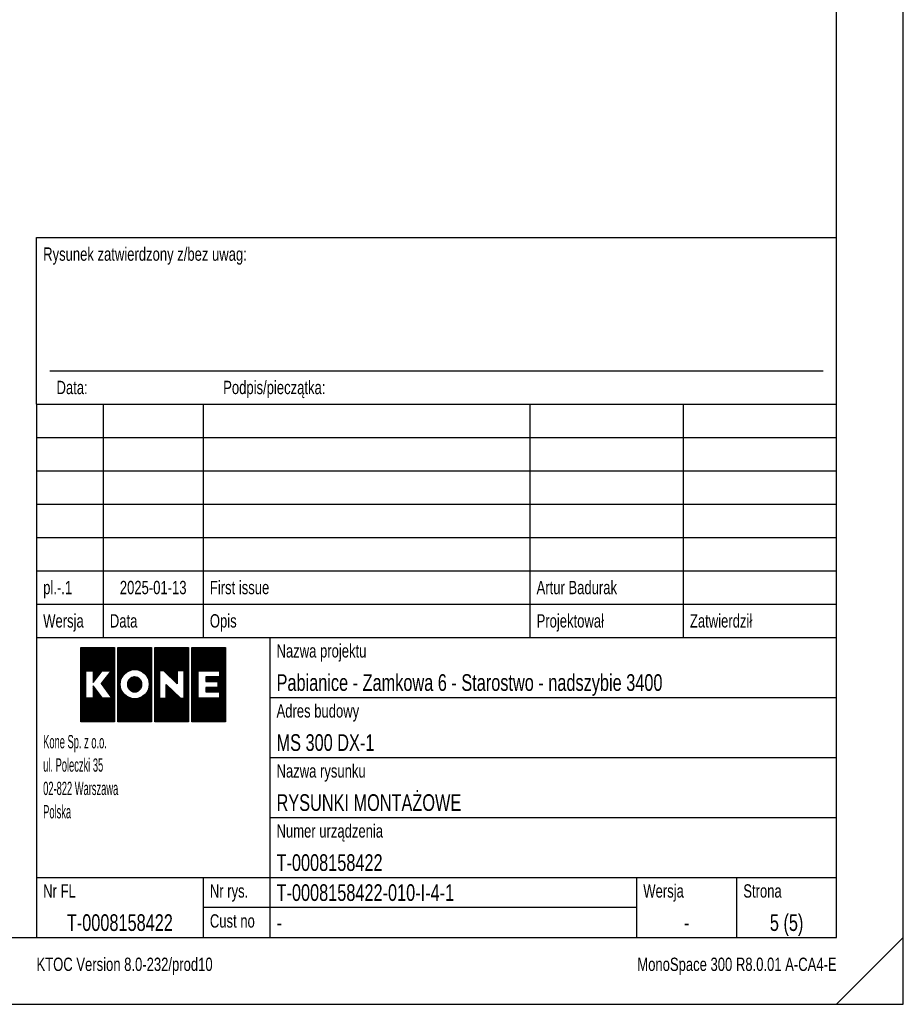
# Model space of a CAD drawing. Header units: millimetres. Extents: x 0 to 16800, y 0 to 11880.
# Tile 3 of 4: x 11499 to 16800, y 0 to 5906. Entities that reach past the tile are written whole.
import ezdxf
from ezdxf.enums import TextEntityAlignment as Align

# ---------------------------------------------------------------- set-up
doc = ezdxf.new("R2010")
doc.units = ezdxf.units.MM
doc.header["$LTSCALE"] = 16
for name, color, linetype in [('CONT_50', 5, 'Continuous'), ('SHEET', 1, 'Continuous'), ('TEXT_35', 2, 'Continuous')]:
    doc.layers.add(name, color=color, linetype=linetype)
doc.styles.add('Arial', font='arial.ttf')
doc.styles.get("Standard").update_dxf_attribs({"font": 'arial.ttf'})
doc.styles.add('Text0.7_Arial', font='arial.ttf', dxfattribs={"width": 0.7})

# ---------------------------------------------------------------- blocks, each defined once
blk = doc.blocks.new('Border')
at = {"layer": 'CONT_50', "linetype": 'Continuous'}
blk.add_lwpolyline([(410, 10), (410, 287), (10, 287), (10, 10)], close=True, dxfattribs=at)
at = {"layer": 'SHEET', "linetype": 'Continuous'}
for p, q in [((290, 55), (410, 55)), ((290, 55), (290, 39)), ((325, 55), (325, 10)), ((325, 46), (410, 46)), ((290, 39), (290, 29)), ((325, 37), (410, 37)), ((290, 29), (290, 19)), ((325, 28), (410, 28)), ((290, 19), (410, 19)), ((290, 19), (290, 10)), ((315, 19), (315, 10)), ((380, 19), (380, 10)), ((395, 19), (395, 10)), ((380, 14.5), (315, 14.5)), ((420, 10), (410, 0))]:
    blk.add_line(p, q, dxfattribs=at)
blk.add_lwpolyline([(420, 0), (420, 297), (0, 297), (0, 0)], close=True, dxfattribs=at)
blk = doc.blocks.new('KONE-logo')
at = {"layer": 'SHEET'}
for p, q in [((-14.48, 1.99), (-9.06, 7.41)), ((-14.48, 2.25), (-9.32, 7.41)), ((-14.48, 2.52), (-9.59, 7.41)), ((-14.48, 2.79), (-9.86, 7.41)), ((-14.48, 3.06), (-10.13, 7.41)), ((-14.48, 3.33), (-10.4, 7.41)), ((-14.48, 3.6), (-10.67, 7.41)), ((-14.48, 3.86), (-10.94, 7.41)), ((-14.48, 4.13), (-11.2, 7.41)), ((-14.48, 4.4), (-11.47, 7.41)), ((-14.48, 4.67), (-11.74, 7.41)), ((-14.48, 4.94), (-12.01, 7.41)), ((-14.48, 5.21), (-12.28, 7.41)), ((-14.48, 5.48), (-12.55, 7.41)), ((-14.48, 5.74), (-12.81, 7.41)), ((-14.48, 6.01), (-13.08, 7.41)), ((-14.48, 6.28), (-13.35, 7.41)), ((-14.48, 6.55), (-13.62, 7.41)), ((-14.48, 6.82), (-13.89, 7.41)), ((-14.48, 7.09), (-14.16, 7.41)), ((-14.48, 7.35), (-14.43, 7.41)), ((-14.48, 7.41), (-7.76, 7.41)), ((-14.48, -7.41), (-14.48, 7.41)), ((-13.42, 2.78), (-8.79, 7.41)), ((-13.15, 2.78), (-8.52, 7.41)), ((-12.88, 2.78), (-8.25, 7.41)), ((-12.61, 2.78), (-7.98, 7.41)), ((-12.35, 2.78), (-7.76, 7.36)), ((-12.08, 2.78), (-7.76, 7.09)), ((-12.01, 2.58), (-7.76, 6.83)), ((-12.01, 2.31), (-7.76, 6.56)), ((-12.01, 2.04), (-7.76, 6.29)), ((-12.01, 1.77), (-7.76, 6.02)), ((-7.76, 7.41), (-7.76, -7.41)), ((-7.07, 1.08), (-0.73, 7.41)), ((-7.07, 1.35), (-1, 7.41)), ((-7.07, 1.61), (-1.27, 7.41)), ((-7.07, 1.88), (-1.54, 7.41)), ((-7.07, 2.15), (-1.81, 7.41)), ((-7.07, 2.42), (-2.08, 7.41)), ((-7.07, 2.69), (-2.34, 7.41)), ((-7.07, 2.96), (-2.61, 7.41)), ((-7.07, 3.23), (-2.88, 7.41)), ((-7.07, 3.49), (-3.15, 7.41)), ((-7.07, 3.76), (-3.42, 7.41)), ((-7.07, 4.03), (-3.69, 7.41)), ((-7.07, 4.3), (-3.95, 7.41)), ((-7.07, 4.57), (-4.22, 7.41)), ((-7.07, 4.84), (-4.49, 7.41)), ((-7.07, 5.1), (-4.76, 7.41)), ((-7.07, 5.37), (-5.03, 7.41)), ((-7.07, 5.64), (-5.3, 7.41)), ((-7.07, 5.91), (-5.57, 7.41)), ((-7.07, 6.18), (-5.83, 7.41)), ((-7.07, 6.45), (-6.1, 7.41)), ((-7.07, 6.72), (-6.37, 7.41)), ((-7.07, 6.98), (-6.64, 7.41)), ((-7.07, 7.25), (-6.91, 7.41)), ((-7.07, 7.41), (-0.35, 7.41)), ((-7.07, -7.41), (-7.07, 7.41)), ((-5.6, 2.27), (-0.46, 7.41)), ((-4.87, 2.74), (-0.35, 7.26)), ((-4.45, 2.89), (-0.35, 6.99)), ((-4.11, 2.96), (-0.35, 6.72)), ((-3.82, 2.98), (-0.35, 6.45)), ((-3.55, 2.98), (-0.35, 6.19)), ((-3.3, 2.96), (-0.35, 5.92)), ((-0.35, 7.41), (-0.35, -7.41)), ((0.35, 2.05), (5.71, 7.41)), ((0.35, 2.32), (5.44, 7.41)), ((0.35, 2.59), (5.17, 7.41)), ((0.35, 2.85), (4.91, 7.41)), ((0.35, 3.12), (4.64, 7.41)), ((0.35, 3.39), (4.37, 7.41)), ((0.35, 3.66), (4.1, 7.41)), ((0.35, 3.93), (3.83, 7.41)), ((0.35, 4.2), (3.56, 7.41)), ((0.35, 4.47), (3.29, 7.41)), ((0.35, 4.73), (3.03, 7.41)), ((0.35, 5), (2.76, 7.41)), ((0.35, 5.27), (2.49, 7.41)), ((0.35, 5.54), (2.22, 7.41)), ((0.35, 5.81), (1.95, 7.41)), ((0.35, 6.08), (1.68, 7.41)), ((0.35, 6.34), (1.41, 7.41)), ((0.35, 6.61), (1.15, 7.41)), ((0.35, 6.88), (0.88, 7.41)), ((0.35, 7.15), (0.61, 7.41)), ((0.35, 7.41), (7.07, 7.41)), ((0.35, -7.41), (0.35, 7.41)), ((1.32, 2.75), (5.98, 7.41)), ((1.59, 2.75), (6.25, 7.41)), ((1.86, 2.75), (6.52, 7.41)), ((2.11, 2.74), (6.78, 7.41)), ((2.25, 2.61), (7.05, 7.41)), ((2.39, 2.48), (7.07, 7.16)), ((2.52, 2.34), (7.07, 6.89)), ((2.66, 2.21), (7.07, 6.62)), ((2.79, 2.08), (7.07, 6.35)), ((2.93, 1.95), (7.07, 6.08)), ((7.07, 7.41), (7.07, -7.41)), ((7.76, 1.68), (13.5, 7.41)), ((7.76, 1.95), (13.23, 7.41)), ((7.76, 2.21), (12.96, 7.41)), ((7.76, 2.48), (12.69, 7.41)), ((7.76, 2.75), (12.42, 7.41)), ((7.76, 3.02), (12.15, 7.41)), ((7.76, 3.29), (11.89, 7.41)), ((7.76, 3.56), (11.62, 7.41)), ((7.76, 3.83), (11.35, 7.41)), ((7.76, 4.09), (11.08, 7.41)), ((7.76, 4.36), (10.81, 7.41)), ((7.76, 4.63), (10.54, 7.41)), ((7.76, 4.9), (10.27, 7.41)), ((7.76, 5.17), (10.01, 7.41)), ((7.76, 5.44), (9.74, 7.41)), ((7.76, 5.71), (9.47, 7.41)), ((7.76, 5.97), (9.2, 7.41)), ((7.76, 6.24), (8.93, 7.41)), ((7.76, 6.51), (8.66, 7.41)), ((7.76, 6.78), (8.4, 7.41)), ((7.76, 7.05), (8.13, 7.41)), ((7.76, 7.32), (7.86, 7.41)), ((7.76, 7.41), (14.48, 7.41)), ((7.76, -7.41), (7.76, 7.41)), ((9.13, 2.78), (13.77, 7.41)), ((9.4, 2.78), (14.03, 7.41)), ((9.67, 2.78), (14.3, 7.41)), ((9.94, 2.78), (14.48, 7.32)), ((10.21, 2.78), (14.48, 7.06)), ((10.48, 2.78), (14.48, 6.79)), ((10.74, 2.78), (14.48, 6.52)), ((11.01, 2.78), (14.48, 6.25)), ((11.28, 2.78), (14.48, 5.98)), ((14.48, 7.41), (14.48, -7.41)), ((-12.01, 1.5), (-7.76, 5.75)), ((-12.01, 1.23), (-7.76, 5.48)), ((-12.01, 0.97), (-7.76, 5.21)), ((-9.93, 2.78), (-7.76, 4.95)), ((-9.66, 2.78), (-7.76, 4.68)), ((-9.39, 2.78), (-7.76, 4.41)), ((-9.12, 2.78), (-7.76, 4.14)), ((-3.08, 2.92), (-0.35, 5.65)), ((-2.86, 2.87), (-0.35, 5.38)), ((-2.66, 2.8), (-0.35, 5.11)), ((-2.47, 2.72), (-0.35, 4.84)), ((-2.3, 2.63), (-0.35, 4.58)), ((-2.13, 2.53), (-0.35, 4.31)), ((-1.97, 2.42), (-0.35, 4.04)), ((3.07, 1.81), (7.07, 5.82)), ((3.2, 1.68), (7.07, 5.55)), ((3.34, 1.55), (7.07, 5.28)), ((4.81, 2.75), (7.07, 5.01)), ((5.08, 2.75), (7.07, 4.74)), ((5.35, 2.75), (7.07, 4.47)), ((5.62, 2.75), (7.07, 4.2)), ((11.55, 2.78), (14.48, 5.71)), ((11.82, 2.78), (14.48, 5.44)), ((12.09, 2.78), (14.48, 5.18)), ((12.35, 2.78), (14.48, 4.91)), ((12.62, 2.78), (14.48, 4.64)), ((12.89, 2.78), (14.48, 4.37)), ((13.16, 2.78), (14.48, 4.1)), ((-14.48, 1.72), (-13.5, 2.69)), ((-14.48, 1.45), (-13.5, 2.43)), ((-14.48, 1.18), (-13.5, 2.16)), ((-13.5, 2.78), (-12.01, 2.78)), ((-13.5, -2.73), (-13.5, 2.78)), ((-12.01, 0.41), (-10.18, 2.78)), ((-12.01, 2.78), (-12.01, 0.41)), ((-8.43, 2.78), (-10.41, 0.21)), ((-10.39, 0.17), (-7.76, 2.8)), ((-10.28, 0.02), (-7.76, 2.53)), ((-10.18, 2.78), (-8.43, 2.78)), ((-10.16, -0.14), (-7.76, 2.26)), ((-10.05, -0.29), (-7.76, 1.99)), ((-9.71, 1.12), (-7.76, 3.07)), ((-8.86, 2.78), (-7.76, 3.87)), ((-8.81, 2.29), (-7.76, 3.34)), ((-8.59, 2.78), (-7.76, 3.6)), ((-7.07, 0.81), (-5.89, 1.98)), ((-1.82, 2.3), (-0.35, 3.77)), ((-1.68, 2.17), (-0.35, 3.5)), ((-1.54, 2.04), (-0.35, 3.23)), ((-1.42, 1.89), (-0.35, 2.96)), ((-1.31, 1.74), (-0.35, 2.7)), ((-1.2, 1.57), (-0.35, 2.43)), ((-1.1, 1.4), (-0.35, 2.16)), ((0.35, 1.78), (1.25, 2.68)), ((0.35, 1.51), (1.25, 2.41)), ((0.35, 1.24), (1.25, 2.14)), ((1.25, 2.75), (1.25, -2.73)), ((2.1, 2.75), (1.25, 2.75)), ((4.8, 0.13), (2.1, 2.75)), ((3.47, 1.42), (4.8, 2.74)), ((3.61, 1.28), (4.8, 2.48)), ((3.75, 1.15), (4.8, 2.21)), ((4.8, 2.75), (4.8, 0.13)), ((6.22, 2.75), (4.8, 2.75)), ((5.89, 2.75), (7.07, 3.94)), ((6.15, 2.75), (7.07, 3.67)), ((6.22, 2.55), (7.07, 3.4)), ((6.22, 2.28), (7.07, 3.13)), ((6.22, 2.01), (7.07, 2.86)), ((6.22, -2.73), (6.22, 2.75)), ((6.22, 1.74), (7.07, 2.59)), ((6.22, 1.48), (7.07, 2.33)), ((6.22, 1.21), (7.07, 2.06)), ((7.76, 1.41), (9.02, 2.67)), ((7.76, 1.14), (9.02, 2.4)), ((7.76, 0.87), (9.02, 2.13)), ((9.02, 2.78), (13.25, 2.78)), ((9.02, -2.73), (9.02, 2.78)), ((12.34, 0.62), (14.48, 2.76)), ((12.61, 0.62), (14.48, 2.49)), ((12.88, 0.62), (14.48, 2.22)), ((13.25, 2.6), (14.48, 3.83)), ((13.25, 2.33), (14.48, 3.57)), ((13.25, 2.06), (14.48, 3.3)), ((13.25, 1.79), (14.48, 3.03)), ((13.25, 2.78), (13.25, 1.54)), ((-14.48, 0.91), (-13.5, 1.89)), ((-14.48, 0.64), (-13.5, 1.62)), ((-14.48, 0.37), (-13.5, 1.35)), ((-14.48, 0.11), (-13.5, 1.08)), ((-14.48, -0.16), (-13.5, 0.82)), ((-14.48, -0.43), (-13.5, 0.55)), ((-14.48, -0.7), (-13.5, 0.28)), ((-14.48, -0.97), (-13.5, 0.01)), ((-12.01, 0.7), (-11.04, 1.67)), ((-12.01, 0.43), (-11.95, 0.49)), ((-10.41, 0.21), (-8.25, -2.73)), ((-9.93, -0.45), (-7.76, 1.72)), ((-9.82, -0.6), (-7.76, 1.46)), ((-9.71, -0.76), (-7.76, 1.19)), ((-9.59, -0.91), (-7.76, 0.92)), ((-9.48, -1.06), (-7.76, 0.65)), ((-9.36, -1.22), (-7.76, 0.38)), ((-9.25, -1.37), (-7.76, 0.11)), ((-7.07, 0.54), (-6.36, 1.25)), ((-7.07, 0.27), (-6.5, 0.84)), ((-7.07, 0), (-6.57, 0.5)), ((-7.07, -0.27), (-6.6, 0.2)), ((-5.1, 0.09), (-3.58, 1.61)), ((-5.09, -0.17), (-3.36, 1.56)), ((-5.07, 0.39), (-3.85, 1.61)), ((-5.05, -0.39), (-3.16, 1.49)), ((-4.98, -0.6), (-2.99, 1.39)), ((-4.94, 0.79), (-4.22, 1.51)), ((-4.9, -0.78), (-2.84, 1.27)), ((-4.79, -0.94), (-2.71, 1.14)), ((-4.67, -1.09), (-2.6, 0.99)), ((-4.53, -1.22), (-2.5, 0.81)), ((-4.38, -1.33), (-2.42, 0.63)), ((-4.2, -1.42), (-2.36, 0.42)), ((-4, -1.49), (-2.32, 0.18)), ((-1.02, 1.22), (-0.35, 1.89)), ((-0.94, 1.03), (-0.35, 1.62)), ((-0.88, 0.82), (-0.35, 1.35)), ((-0.84, -0.48), (-0.35, 0.01)), ((-0.83, 0.6), (-0.35, 1.09)), ((-0.8, 0.36), (-0.35, 0.82)), ((-0.8, -0.17), (-0.35, 0.28)), ((-0.79, 0.11), (-0.35, 0.55)), ((0.35, 0.97), (1.25, 1.88)), ((0.35, 0.71), (1.25, 1.61)), ((0.35, 0.44), (1.25, 1.34)), ((0.35, 0.17), (1.25, 1.07)), ((0.35, -0.1), (1.25, 0.8)), ((0.35, -0.37), (1.25, 0.53)), ((0.35, -0.64), (1.25, 0.27)), ((3.88, 1.02), (4.8, 1.94)), ((4.02, 0.89), (4.8, 1.67)), ((4.16, 0.76), (4.8, 1.4)), ((4.29, 0.62), (4.8, 1.13)), ((4.43, 0.49), (4.8, 0.86)), ((4.56, 0.36), (4.8, 0.6)), ((4.7, 0.23), (4.8, 0.33)), ((6.22, 0.94), (7.07, 1.79)), ((6.22, 0.67), (7.07, 1.52)), ((6.22, 0.4), (7.07, 1.25)), ((6.22, 0.13), (7.07, 0.98)), ((6.22, -0.14), (7.07, 0.71)), ((6.22, -0.4), (7.07, 0.45)), ((6.22, -0.67), (7.07, 0.18)), ((7.76, 0.6), (9.02, 1.87)), ((7.76, 0.34), (9.02, 1.6)), ((7.76, 0.07), (9.02, 1.33)), ((7.76, -0.2), (9.02, 1.06)), ((7.76, -0.47), (9.02, 0.79)), ((7.76, -0.74), (9.02, 0.52)), ((7.76, -1.01), (9.02, 0.25)), ((10.54, 0.7), (11.39, 1.54)), ((10.54, 0.97), (11.12, 1.54)), ((10.54, 1.24), (10.85, 1.54)), ((10.54, 1.51), (10.58, 1.54)), ((10.54, 1.54), (10.54, 0.62)), ((13.25, 1.54), (10.54, 1.54)), ((10.54, 0.62), (12.94, 0.62)), ((10.73, 0.62), (11.66, 1.54)), ((11, 0.62), (11.92, 1.54)), ((11.27, 0.62), (12.19, 1.54)), ((11.54, 0.62), (12.46, 1.54)), ((11.8, 0.62), (12.73, 1.54)), ((12.07, 0.62), (13, 1.54)), ((12.16, -1.44), (14.48, 0.88)), ((12.43, -1.44), (14.48, 0.61)), ((12.7, -1.44), (14.48, 0.34)), ((12.94, 0.41), (14.48, 1.95)), ((12.94, 0.14), (14.48, 1.69)), ((12.94, -0.13), (14.48, 1.42)), ((12.94, -0.4), (14.48, 1.15)), ((12.94, 0.62), (12.94, -0.57)), ((12.97, -1.44), (14.48, 0.07)), ((-14.48, -1.24), (-13.5, -0.26)), ((-14.48, -1.51), (-13.5, -0.53)), ((-14.48, -1.77), (-13.5, -0.8)), ((-14.48, -2.04), (-13.5, -1.06)), ((-14.48, -2.31), (-13.5, -1.33)), ((-14.48, -2.58), (-13.5, -1.6)), ((-14.48, -5.26), (-10.9, -1.69)), ((-14.48, -5.53), (-10.79, -1.84)), ((-14.48, -2.85), (-13.5, -1.87)), ((-11.99, -0.23), (-11.99, -2.73)), ((-10.13, -2.73), (-11.99, -0.23)), ((-11.99, -0.35), (-11.93, -0.3)), ((-11.99, -0.62), (-11.82, -0.45)), ((-11.99, -0.89), (-11.71, -0.61)), ((-11.99, -1.16), (-11.59, -0.76)), ((-11.99, -1.42), (-11.48, -0.92)), ((-11.99, -1.69), (-11.36, -1.07)), ((-11.99, -1.96), (-11.25, -1.22)), ((-11.99, -2.23), (-11.13, -1.38)), ((-11.99, -2.5), (-11.02, -1.53)), ((-9.14, -1.53), (-7.76, -0.15)), ((-9.02, -1.68), (-7.76, -0.42)), ((-8.91, -1.84), (-7.76, -0.69)), ((-8.79, -1.99), (-7.76, -0.96)), ((-8.68, -2.15), (-7.76, -1.23)), ((-8.57, -2.3), (-7.76, -1.5)), ((-8.45, -2.46), (-7.76, -1.77)), ((-7.07, -0.53), (-6.6, -0.07)), ((-7.07, -0.8), (-6.58, -0.31)), ((-7.07, -1.07), (-6.54, -0.54)), ((-7.07, -1.34), (-6.48, -0.75)), ((-7.07, -1.61), (-6.41, -0.95)), ((-7.07, -1.88), (-6.34, -1.14)), ((-7.07, -2.14), (-6.25, -1.32)), ((-7.07, -2.41), (-6.15, -1.49)), ((-7.07, -2.68), (-6.04, -1.65)), ((-7.07, -2.95), (-5.92, -1.8)), ((-7.07, -3.22), (-5.79, -1.94)), ((-6.97, -7.41), (-0.35, -0.79)), ((-6.7, -7.41), (-0.35, -1.06)), ((-6.43, -7.41), (-0.35, -1.33)), ((-6.16, -7.41), (-0.35, -1.6)), ((-5.89, -7.41), (-0.35, -1.87)), ((-3.76, -1.52), (-2.32, -0.09)), ((-3.47, -1.5), (-2.38, -0.41)), ((-3.01, -1.31), (-2.6, -0.9)), ((-1.14, -1.32), (-0.35, -0.53)), ((-0.94, -0.85), (-0.35, -0.26)), ((0.35, -0.9), (1.25, 0)), ((0.35, -1.17), (1.25, -0.27)), ((0.35, -1.44), (1.25, -0.54)), ((0.35, -1.71), (1.25, -0.81)), ((0.35, -1.98), (1.25, -1.08)), ((0.35, -2.25), (1.25, -1.35)), ((0.35, -5.2), (4.1, -1.45)), ((0.35, -5.47), (4.24, -1.58)), ((0.35, -2.52), (1.25, -1.61)), ((0.35, -5.74), (4.38, -1.71)), ((0.35, -6.01), (4.51, -1.84)), ((0.35, -2.78), (1.25, -1.88)), ((2.59, -0.01), (2.59, 0)), ((2.59, 0), (5.45, -2.73)), ((2.59, -2.73), (2.59, 0)), ((2.59, -0.28), (2.73, -0.13)), ((2.59, -0.54), (2.87, -0.27)), ((2.59, -0.81), (3, -0.4)), ((2.59, -1.08), (3.14, -0.53)), ((2.59, -1.35), (3.28, -0.66)), ((2.59, -1.62), (3.42, -0.79)), ((2.59, -1.89), (3.55, -0.92)), ((2.59, -2.15), (3.69, -1.05)), ((2.59, -2.42), (3.83, -1.18)), ((2.59, -2.69), (3.96, -1.31)), ((6.22, -0.94), (7.07, -0.09)), ((6.22, -1.21), (7.07, -0.36)), ((6.22, -1.48), (7.07, -0.63)), ((6.22, -1.75), (7.07, -0.9)), ((6.22, -2.01), (7.07, -1.17)), ((6.22, -2.28), (7.07, -1.43)), ((6.22, -2.55), (7.07, -1.7)), ((7.76, -1.28), (9.02, -0.01)), ((7.76, -1.54), (9.02, -0.28)), ((7.76, -1.81), (9.02, -0.55)), ((7.76, -2.08), (9.02, -0.82)), ((7.76, -2.35), (9.02, -1.09)), ((7.76, -2.62), (9.02, -1.36)), ((7.76, -2.89), (9.02, -1.62)), ((7.76, -3.15), (9.02, -1.89)), ((8.61, -7.41), (14.48, -1.54)), ((8.88, -7.41), (14.48, -1.8)), ((10.52, -1.21), (11.16, -0.57)), ((10.52, -0.94), (10.89, -0.57)), ((10.52, -0.67), (10.62, -0.57)), ((10.52, -0.57), (10.52, -1.44)), ((12.94, -0.57), (10.52, -0.57)), ((10.52, -1.44), (13.25, -1.44)), ((10.55, -1.44), (11.43, -0.57)), ((10.82, -1.44), (11.69, -0.57)), ((11.09, -1.44), (11.96, -0.57)), ((11.36, -1.44), (12.23, -0.57)), ((11.62, -1.44), (12.5, -0.57)), ((11.89, -1.44), (12.77, -0.57)), ((13.23, -1.44), (14.48, -0.19)), ((13.25, -1.7), (14.48, -0.46)), ((13.25, -1.97), (14.48, -0.73)), ((13.25, -2.23), (14.48, -1)), ((13.25, -2.5), (14.48, -1.27)), ((13.25, -1.44), (13.25, -2.73)), ((-14.48, -5.8), (-10.68, -1.99)), ((-14.48, -3.12), (-13.5, -2.14)), ((-14.48, -6.07), (-10.56, -2.15)), ((-14.48, -6.34), (-10.45, -2.3)), ((-14.48, -3.38), (-13.5, -2.41)), ((-14.48, -6.61), (-10.33, -2.46)), ((-14.48, -6.87), (-10.22, -2.61)), ((-14.48, -3.65), (-13.5, -2.67)), ((-14.48, -7.41), (-9.8, -2.73)), ((-14.48, -7.14), (-10.07, -2.73)), ((-14.48, -5), (-12.21, -2.73)), ((-14.48, -4.73), (-12.48, -2.73)), ((-14.48, -4.46), (-12.75, -2.73)), ((-14.48, -4.19), (-13.02, -2.73)), ((-14.48, -3.92), (-13.29, -2.73)), ((-14.21, -7.41), (-9.53, -2.73)), ((-13.95, -7.41), (-9.26, -2.73)), ((-13.68, -7.41), (-8.99, -2.73)), ((-11.99, -2.73), (-13.5, -2.73)), ((-13.41, -7.41), (-8.72, -2.73)), ((-13.14, -7.41), (-8.46, -2.73)), ((-12.87, -7.41), (-7.76, -2.3)), ((-12.6, -7.41), (-7.76, -2.57)), ((-12.33, -7.41), (-7.76, -2.84)), ((-12.07, -7.41), (-7.76, -3.11)), ((-11.8, -7.41), (-7.76, -3.38)), ((-11.53, -7.41), (-7.76, -3.65)), ((-11.26, -7.41), (-7.76, -3.91)), ((-8.25, -2.73), (-10.13, -2.73)), ((-8.34, -2.61), (-7.76, -2.03)), ((-7.07, -3.49), (-5.65, -2.07)), ((-7.07, -3.76), (-5.51, -2.2)), ((-7.07, -4.02), (-5.36, -2.31)), ((-7.07, -4.29), (-5.19, -2.42)), ((-7.07, -7.25), (-2.3, -2.47)), ((-7.07, -4.56), (-5.02, -2.51)), ((-7.07, -4.83), (-4.84, -2.6)), ((-7.07, -5.1), (-4.64, -2.67)), ((-7.07, -6.98), (-2.77, -2.68)), ((-7.07, -5.37), (-4.44, -2.74)), ((-7.07, -6.71), (-3.14, -2.78)), ((-7.07, -5.63), (-4.22, -2.78)), ((-7.07, -6.44), (-3.45, -2.82)), ((-7.07, -5.9), (-3.98, -2.82)), ((-7.07, -6.17), (-3.73, -2.83)), ((-5.62, -7.41), (-0.35, -2.14)), ((-5.35, -7.41), (-0.35, -2.41)), ((-5.09, -7.41), (-0.35, -2.67)), ((-4.82, -7.41), (-0.35, -2.94)), ((-4.55, -7.41), (-0.35, -3.21)), ((-4.28, -7.41), (-0.35, -3.48)), ((-4.01, -7.41), (-0.35, -3.75)), ((0.35, -6.27), (4.65, -1.97)), ((0.35, -6.54), (4.79, -2.1)), ((0.35, -3.05), (1.25, -2.15)), ((0.35, -6.81), (4.93, -2.23)), ((0.35, -7.08), (5.06, -2.36)), ((0.35, -3.32), (1.25, -2.42)), ((0.35, -7.35), (5.2, -2.49)), ((0.35, -3.59), (1.25, -2.69)), ((0.35, -4.93), (2.55, -2.73)), ((0.35, -4.66), (2.28, -2.73)), ((0.35, -4.39), (2.01, -2.73)), ((0.35, -4.13), (1.75, -2.73)), ((0.35, -3.86), (1.48, -2.73)), ((0.55, -7.41), (5.34, -2.63)), ((0.82, -7.41), (5.5, -2.73)), ((1.09, -7.41), (5.77, -2.73)), ((1.25, -2.73), (2.59, -2.73)), ((1.36, -7.41), (6.04, -2.73)), ((1.63, -7.41), (7.07, -1.97)), ((1.89, -7.41), (7.07, -2.24)), ((2.16, -7.41), (7.07, -2.51)), ((2.43, -7.41), (7.07, -2.78)), ((2.7, -7.41), (7.07, -3.04)), ((2.97, -7.41), (7.07, -3.31)), ((3.24, -7.41), (7.07, -3.58)), ((3.51, -7.41), (7.07, -3.85)), ((5.45, -2.73), (6.22, -2.73)), ((7.76, -3.42), (9.02, -2.16)), ((7.76, -3.69), (9.02, -2.43)), ((7.76, -3.96), (9.02, -2.7)), ((7.76, -7.18), (12.22, -2.73)), ((7.76, -6.91), (11.95, -2.73)), ((7.76, -6.65), (11.68, -2.73)), ((7.76, -6.38), (11.41, -2.73)), ((7.76, -6.11), (11.14, -2.73)), ((7.76, -5.84), (10.87, -2.73)), ((7.76, -5.57), (10.61, -2.73)), ((7.76, -5.3), (10.34, -2.73)), ((7.76, -5.03), (10.07, -2.73)), ((7.76, -4.77), (9.8, -2.73)), ((7.76, -4.5), (9.53, -2.73)), ((7.76, -4.23), (9.26, -2.73)), ((7.8, -7.41), (12.49, -2.73)), ((8.07, -7.41), (12.75, -2.73)), ((8.34, -7.41), (13.02, -2.73)), ((13.25, -2.73), (9.02, -2.73)), ((9.14, -7.41), (14.48, -2.07)), ((9.41, -7.41), (14.48, -2.34)), ((9.68, -7.41), (14.48, -2.61)), ((9.95, -7.41), (14.48, -2.88)), ((10.22, -7.41), (14.48, -3.15)), ((10.49, -7.41), (14.48, -3.42)), ((10.75, -7.41), (14.48, -3.68)), ((-10.99, -7.41), (-7.76, -4.18)), ((-10.72, -7.41), (-7.76, -4.45)), ((-10.46, -7.41), (-7.76, -4.72)), ((-10.19, -7.41), (-7.76, -4.99)), ((-9.92, -7.41), (-7.76, -5.26)), ((-9.65, -7.41), (-7.76, -5.52)), ((-9.38, -7.41), (-7.76, -5.79)), ((-3.74, -7.41), (-0.35, -4.02)), ((-3.47, -7.41), (-0.35, -4.28)), ((-3.21, -7.41), (-0.35, -4.55)), ((-2.94, -7.41), (-0.35, -4.82)), ((-2.67, -7.41), (-0.35, -5.09)), ((-2.4, -7.41), (-0.35, -5.36)), ((-2.13, -7.41), (-0.35, -5.63)), ((-1.86, -7.41), (-0.35, -5.9)), ((3.77, -7.41), (7.07, -4.12)), ((4.04, -7.41), (7.07, -4.39)), ((4.31, -7.41), (7.07, -4.66)), ((4.58, -7.41), (7.07, -4.92)), ((4.85, -7.41), (7.07, -5.19)), ((5.12, -7.41), (7.07, -5.46)), ((5.39, -7.41), (7.07, -5.73)), ((11.02, -7.41), (14.48, -3.95)), ((11.29, -7.41), (14.48, -4.22)), ((11.56, -7.41), (14.48, -4.49)), ((11.83, -7.41), (14.48, -4.76)), ((12.1, -7.41), (14.48, -5.03)), ((12.37, -7.41), (14.48, -5.29)), ((12.63, -7.41), (14.48, -5.56)), ((12.9, -7.41), (14.48, -5.83)), ((-7.76, -7.41), (-14.48, -7.41)), ((-9.11, -7.41), (-7.76, -6.06)), ((-8.84, -7.41), (-7.76, -6.33)), ((-8.58, -7.41), (-7.76, -6.6)), ((-8.31, -7.41), (-7.76, -6.87)), ((-8.04, -7.41), (-7.76, -7.14)), ((-7.77, -7.41), (-7.76, -7.4)), ((-0.35, -7.41), (-7.07, -7.41)), ((-1.6, -7.41), (-0.35, -6.16)), ((-1.33, -7.41), (-0.35, -6.43)), ((-1.06, -7.41), (-0.35, -6.7)), ((-0.79, -7.41), (-0.35, -6.97)), ((-0.52, -7.41), (-0.35, -7.24)), ((7.07, -7.41), (0.35, -7.41)), ((5.65, -7.41), (7.07, -6)), ((5.92, -7.41), (7.07, -6.27)), ((6.19, -7.41), (7.07, -6.53)), ((6.46, -7.41), (7.07, -6.8)), ((6.73, -7.41), (7.07, -7.07)), ((7, -7.41), (7.07, -7.34)), ((14.48, -7.41), (7.76, -7.41)), ((13.17, -7.41), (14.48, -6.1)), ((13.44, -7.41), (14.48, -6.37)), ((13.71, -7.41), (14.48, -6.64)), ((13.98, -7.41), (14.48, -6.91)), ((14.24, -7.41), (14.48, -7.17))]:
    blk.add_line(p, q, dxfattribs=at)
for centre, major_axis, ratio in [((-3.69, 0.08), (2.91, 0), 1), ((-3.71, 0.05), (0, 1.57), 0.887556)]:
    blk.add_ellipse(centre, major_axis=major_axis, ratio=ratio, dxfattribs=at)
blk = doc.blocks.new('Logo_KONE_A3')
at = {"xscale": 0.75, "yscale": 0.75, "zscale": 0.75}
blk.add_blockref('KONE-logo', (0, 0), dxfattribs=at)
blk = doc.blocks.new('Border1_A1_0')
at = {"layer": 'TEXT_35', "color": 2, "width": 0.7}
for tag, p in [('{DWG_PROJECTNAME}', (13040, 1880)), ('{BORDER_SITEADDRESS}', (13040, 1520)), ('{BORDER_DRAWINGTITLE}', (13040, 1160)), ('{ELEVATORNUMBERLIST@}', (13040, 800)), ('{BORDER_DRAWINGNAME}', (13040, 620)), ('{BORDER_CUSTOMREFERENCENBR$}', (13040, 440))]:
    blk.add_attdef(tag, p, '', height=100, dxfattribs=at)
for tag, p in [('{BORDER_FLNUMBER}', (12100, 440)), ('{BORDER_ISSUE}', (15500, 440)), ('{BORDER_PAGENUMBER}', (16100, 440))]:
    blk.add_attdef(tag, text='', height=100, dxfattribs=at).set_placement(p, align=Align.CENTER)
blk = doc.blocks.new('Revision_Border1_A1_0')
at = {"layer": 'TEXT_35', "width": 0.7}
for tag, p in [('{BORDER_VERSIO6}', (11640, 3500)), ('{BORDER_DESCRIPTION6}', (12640, 3500)), ('{BORDER_DESIGNED6}', (14600, 3500)), ('{BORDER_APPROVED6}', (15520, 3500)), ('{BORDER_VERSIO5}', (11640, 3300)), ('{BORDER_DESCRIPTION5}', (12640, 3300)), ('{BORDER_DESIGNED5}', (14600, 3300)), ('{BORDER_APPROVED5}', (15520, 3300)), ('{BORDER_VERSIO4}', (11640, 3100)), ('{BORDER_DESCRIPTION4}', (12640, 3100)), ('{BORDER_DESIGNED4}', (14600, 3100)), ('{BORDER_APPROVED4}', (15520, 3100)), ('{BORDER_VERSIO3}', (11640, 2900)), ('{BORDER_DESCRIPTION3}', (12640, 2900)), ('{BORDER_DESIGNED3}', (14600, 2900)), ('{BORDER_APPROVED3}', (15520, 2900)), ('{BORDER_VERSIO2}', (11640, 2700)), ('{BORDER_DESCRIPTION2}', (12640, 2700)), ('{BORDER_DESIGNED2}', (14600, 2700)), ('{BORDER_APPROVED2}', (15520, 2700)), ('{BORDER_VERSIO1}', (11640, 2500)), ('{BORDER_DESCRIPTION1}', (12640, 2500)), ('{BORDER_DESIGNED1}', (14600, 2500)), ('{BORDER_APPROVED1}', (15520, 2500))]:
    blk.add_attdef(tag, text='', height=80, dxfattribs=at).set_placement(p, align=Align.MIDDLE_LEFT)
for tag, p in [('{BORDER_DATE6}', (12300, 3500)), ('{BORDER_DATE5}', (12300, 3300)), ('{BORDER_DATE4}', (12300, 3100)), ('{BORDER_DATE3}', (12300, 2900)), ('{BORDER_DATE2}', (12300, 2700)), ('{BORDER_DATE1}', (12300, 2500))]:
    blk.add_attdef(tag, text='', height=80, dxfattribs=at).set_placement(p, align=Align.MIDDLE_CENTER)

msp = doc.modelspace()

# ---------------------------------------------------------------- linework, layer by layer
at = {"layer": 'SHEET', "linetype": 'Continuous'}
for p, q in [((11600, 4600), (16400, 4600)), ((11600, 3600), (11600, 4600)), ((11680, 3800), (16320, 3800)), ((11600, 3600), (11600, 2200)), ((11600, 3600), (16400, 3600)), ((11600, 3600), (16400, 3600)), ((12000, 3600), (12000, 2200)), ((12600, 3600), (12600, 2200)), ((14560, 3600), (14560, 2200)), ((15480, 3600), (15480, 2200)), ((11600, 3400), (16400, 3400)), ((11600, 3200), (16400, 3200)), ((11600, 3000), (16400, 3000)), ((11600, 2800), (16400, 2800)), ((11600, 2600), (16400, 2600)), ((11600, 2400), (16400, 2400)), ((11600, 2200), (16400, 2200))]:
    msp.add_line(p, q, dxfattribs=at)

# ---------------------------------------------------------------- block references
at = {"layer": 'SHEET', "xscale": 40, "yscale": 40, "zscale": 40}
for name, p in [('Border', (0, 0)), ('Logo_KONE_A3', (12300, 1917.6))]:
    msp.add_blockref(name, p, dxfattribs=at)
at = {"layer": 'SHEET'}
ref = msp.add_blockref('Revision_Border1_A1_0', (0, 0), dxfattribs=at)
ref.add_attrib('{BORDER_DESIGNED1}', 'Artur Badurak', dxfattribs={"layer": 'TEXT_35', "height": 80, "style": 'Arial', "width": 0.7}).set_placement((14600, 2500), align=Align.MIDDLE_LEFT)
ref.add_attrib('{BORDER_DESCRIPTION1}', 'First issue', dxfattribs={"layer": 'TEXT_35', "height": 80, "style": 'Arial', "width": 0.7}).set_placement((12640, 2500), align=Align.MIDDLE_LEFT)
ref.add_attrib('{BORDER_DATE1}', '2025-01-13', dxfattribs={"layer": 'TEXT_35', "height": 80, "style": 'Arial', "width": 0.7}).set_placement((12300, 2500), align=Align.MIDDLE_CENTER)
ref.add_attrib('{BORDER_VERSIO1}', 'pl.-.1', dxfattribs={"layer": 'TEXT_35', "height": 80, "style": 'Arial', "width": 0.7}).set_placement((11640, 2500), align=Align.MIDDLE_LEFT)
ref = msp.add_blockref('Border1_A1_0', (0, 0), dxfattribs=at)
ref.add_attrib('{BORDER_CUSTOMREFERENCENBR$}', '-', (13040, 440), dxfattribs={"layer": 'TEXT_35', "color": 2, "height": 100, "style": 'Arial', "width": 0.7})
ref.add_attrib('{BORDER_PAGENUMBER}', '5 (5)', dxfattribs={"layer": 'TEXT_35', "color": 2, "height": 100, "style": 'Arial', "width": 0.7}).set_placement((16100, 440), align=Align.CENTER)
ref.add_attrib('{BORDER_ISSUE}', '-', dxfattribs={"layer": 'TEXT_35', "color": 2, "height": 100, "style": 'Arial', "width": 0.7}).set_placement((15500, 440), align=Align.CENTER)
ref.add_attrib('{BORDER_DRAWINGNAME}', 'T-0008158422-010-I-4-1', (13040, 620), dxfattribs={"layer": 'TEXT_35', "color": 2, "height": 100, "style": 'Arial', "width": 0.7})
ref.add_attrib('{BORDER_FLNUMBER}', 'T-0008158422', dxfattribs={"layer": 'TEXT_35', "color": 2, "height": 100, "style": 'Arial', "width": 0.7}).set_placement((12100, 440), align=Align.CENTER)
ref.add_attrib('{ELEVATORNUMBERLIST@}', 'T-0008158422', (13040, 800), dxfattribs={"layer": 'TEXT_35', "color": 2, "height": 100, "style": 'Arial', "width": 0.7})
ref.add_attrib('{BORDER_DRAWINGTITLE}', 'RYSUNKI MONTAŻOWE', (13040, 1160), dxfattribs={"layer": 'TEXT_35', "color": 2, "height": 100, "style": 'Arial', "width": 0.7})
ref.add_attrib('{BORDER_SITEADDRESS}', 'MS 300 DX-1', (13040, 1520), dxfattribs={"layer": 'TEXT_35', "color": 2, "height": 100, "style": 'Arial', "width": 0.7})
ref.add_attrib('{DWG_PROJECTNAME}', 'Pabianice - Zamkowa 6 - Starostwo - nadszybie 3400', (13040, 1880), dxfattribs={"layer": 'TEXT_35', "color": 2, "height": 100, "style": 'Arial', "width": 0.7})

# ---------------------------------------------------------------- texts
at = {"layer": 'TEXT_35', "style": 'Text0.7_Arial', "width": 0.7}
for s, p in [('Rysunek zatwierdzony z/bez uwag:', (11640, 4500)), ('Data:', (11720, 3700)), ('Podpis/pieczątka:', (12720, 3700)), ('Wersja', (11640, 2300)), ('Data', (12040, 2300)), ('Opis', (12640, 2300)), ('Projektował', (14600, 2300)), ('Zatwierdził', (15520, 2300))]:
    msp.add_text(s, height=80, dxfattribs=at).set_placement(p, align=Align.MIDDLE_LEFT)
at = {"layer": 'TEXT_35', "style": 'Text0.7_Arial'}
for s, width, p in [('Nazwa projektu', 0.7, (13040, 2160)), ('Adres budowy', 0.7, (13040, 1800)), ('Kone Sp. z o.o.', 0.5, (11640, 1615.3)), ('ul. Poleczki 35', 0.5, (11640, 1475.3)), ('Nazwa rysunku', 0.7, (13040, 1440)), ('02-822 Warszawa', 0.5, (11640, 1335.3)), ('Polska', 0.5, (11640, 1195.3)), ('Numer urządzenia', 0.7, (13040, 1080)), ('Nr FL', 0.7, (11640, 720)), ('Nr rys.', 0.7, (12640, 720)), ('Wersja', 0.7, (15240, 720)), ('Strona', 0.7, (15840, 720)), ('Cust no', 0.7, (12640, 540))]:
    msp.add_text(s, height=80, dxfattribs=dict(at, width=width)).set_placement(p, align=Align.TOP_LEFT)
at = {"layer": 'TEXT_35', "style": 'Text0.7_Arial', "width": 0.7}
msp.add_text('KTOC Version 8.0-232/prod10', height=80, dxfattribs=at).set_placement((11600, 200))
msp.add_text('MonoSpace 300 R8.0.01 A-CA4-E', height=80, dxfattribs=at).set_placement((16400, 200), align=Align.RIGHT)

doc.saveas('drawing.dxf')
